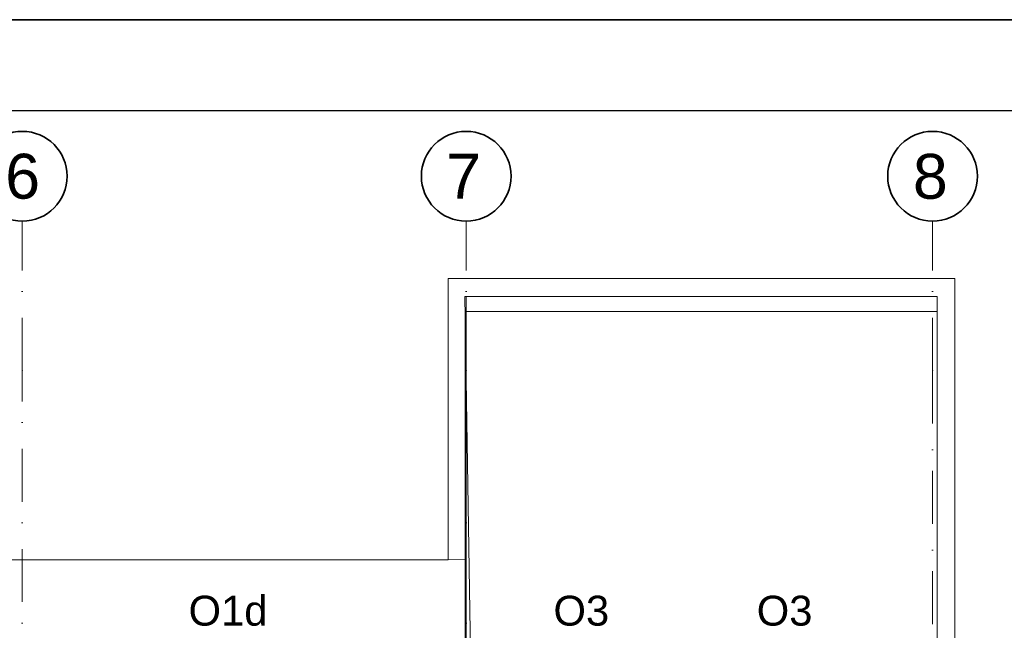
# Model space of a CAD drawing. Header units: millimetres. Extents: x -34676 to 172266, y 39940 to 476087.
# Tile 167 of 256: x 43953 to 50540, y 324596 to 328677. Entities that reach past the tile are written whole.
import ezdxf

# ---------------------------------------------------------------- set-up
doc = ezdxf.new("R2010")
doc.units = ezdxf.units.MM
doc.header["$MEASUREMENT"] = 0
doc.linetypes.add('Kropki i Kreski', pattern=[6.702778, 3.527778, -1.763889, 0, -1.411111])
for name, color, linetype in [('#podkład', 252, 'Continuous'), ('_TABELA', 7, 'Continuous'), ('Konstrukcja - Dach', 7, 'Continuous'), ('Konstrukcja - Siatka mod', 7, 'Continuous'), ('Konstrukcja - Ściany działowe', 7, 'Continuous'), ('z JAN', 7, 'Continuous'), ('Znaczniki okien Archicada', 7, 'Continuous')]:
    doc.layers.add(name, color=color, linetype=linetype)
doc.styles.add('MtXpl_Arial', font='arial.ttf', dxfattribs={"height": 0.2})
doc.styles.add('STYL_AUTOMATYCZNY_1', font='arial.ttf')
pattern_1 = [(45, (-208051.03, 604918.21), (-127.27922, 127.27922), [])]
pattern_2 = [(0, (-208051.03, 604918.21), (0, 75), [0, -75])]

# ---------------------------------------------------------------- blocks, each defined once
blk = doc.blocks.new('ILHKGJHF')
at = {"layer": 'Konstrukcja - Dach', "color": 252, "linetype": 'Continuous', "lineweight": 13, "ltscale": 100}
for p, q in [((46547.6, 332193), (49697.6, 332193)), ((46547.6, 328890.5), (46547.6, 332193)), ((49697.6, 332193), (49697.6, 328890.5)), ((46541.3, 332093), (49697.6, 332093)), ((46541.3, 328790.5), (46541.3, 332093)), ((49697.6, 332093), (49697.6, 328790.5)), ((22498, 330450.5), (46547.6, 330431.3)), ((46547.6, 330431.3), (46547.6, 328890.5))]:
    blk.add_line(p, q, dxfattribs=at)
at = {"layer": 'Konstrukcja - Siatka mod', "color": 252, "linetype": 'Kropki i Kreski', "lineweight": 13, "ltscale": 100}
for p, q in [((43577.6, 331696.4), (43577.6, 332696.4)), ((46547.6, 331696.4), (46547.6, 332696.4)), ((49667.6, 331696.4), (49667.6, 332696.4)), ((43577.6, 314731.6), (43577.6, 331696.4)), ((46547.6, 314731.6), (46547.6, 331696.4)), ((49667.6, 331696.4), (49667.6, 314731.6))]:
    blk.add_line(p, q, dxfattribs=at)
at = {"layer": 'Konstrukcja - Siatka mod', "color": 252, "linetype": 'Continuous', "lineweight": 35, "ltscale": 100}
for centre in [(43577.6, 332996.4), (46547.6, 332996.4), (49667.6, 332996.4)]:
    blk.add_circle(centre, 300, dxfattribs=at)
at = {"layer": 'Konstrukcja - Siatka mod', "color": 252, "linetype": 'Kropki i Kreski', "lineweight": 13, "ltscale": 100}
for p in [(43577.6, 331696.4), (43577.6, 331696.4), (46547.6, 331696.4), (46547.6, 331696.4), (49667.6, 331696.4), (49667.6, 331696.4)]:
    blk.add_point(p, dxfattribs=at)
at = {"layer": 'z JAN', "color": 252, "linetype": 'Continuous', "lineweight": 13, "ltscale": 100}
for p, q in [((46427.6, 330431.4), (46427.6, 332313)), ((46427.6, 332313), (49817.6, 332313)), ((49817.6, 332313), (49817.6, 328890.5)), ((46587.5, 329010.5), (46539.3, 332193)), ((46539.3, 332193), (49697.6, 332193)), ((49697.6, 332193), (49697.6, 329010.5)), ((22498, 330431.4), (46427.6, 330431.4))]:
    blk.add_line(p, q, dxfattribs=at)
at = {"layer": 'Konstrukcja - Siatka mod', "color": 252, "linetype": 'Continuous', "lineweight": 13, "style": 'MtXpl_Arial'}
for s, p in [('7', (46413.4, 332846.4)), ('8', (49536.1, 332845.8))]:
    blk.add_text(s, height=300, dxfattribs=at).set_placement(p)
at = {"layer": 'Konstrukcja - Siatka mod', "color": 252, "linetype": 'Continuous', "lineweight": 13, "insert": (43463.2, 333146.4), "char_height": 300, "attachment_point": 1, "style": 'STYL_AUTOMATYCZNY_1'}
blk.add_mtext('\\A1;{\\pql;\\pt0;\\fArial|b0|i0|c238|p0;\\W1.000000;6}', dxfattribs=at)
at = {"layer": 'Znaczniki okien Archicada', "color": 252, "linetype": 'Continuous', "lineweight": 15, "style": 'MtXpl_Arial'}
for s, p in [('O1d', (44689.9, 329992.2)), ('O3', (47131.2, 329992.1)), ('O3', (48491.2, 329992.1))]:
    blk.add_text(s, height=200, dxfattribs=at).set_placement(p)

msp = doc.modelspace()

# ---------------------------------------------------------------- hatches: boundary and pattern name
at = {"layer": 'Konstrukcja - Ściany działowe', "linetype": 'Continuous', "lineweight": 13}
h = msp.add_hatch(dxfattribs=at)
h.set_pattern_fill('Bloczki_ceramiczne_0003', style=0, pattern_type=2)
h.set_pattern_definition(pattern_1)
h.paths.add_polyline_path([(48047.6, 328590.5), (48027.6, 328590.5), (48027.6, 328587.1), (48047.6, 328587.1)])
h = msp.add_hatch(dxfattribs=at)
h.set_pattern_fill('Bloczki_ceramiczne_0003', style=0, pattern_type=2)
h.set_pattern_definition(pattern_1)
h.paths.add_polyline_path([(48027.6, 327670.3), (48027.6, 327645.6), (48047.6, 327645.6), (48047.6, 327670.3)])
h = msp.add_hatch(dxfattribs=at)
h.set_pattern_fill('Bloczki_ceramiczne_0003', style=0, pattern_type=2)
h.set_pattern_definition(pattern_1)
h.paths.add_polyline_path([(48047.6, 326770.1), (48027.6, 326750.1), (48047.6, 326750.1)])
h = msp.add_hatch(dxfattribs=at)
h.set_pattern_fill('Bloczki_ceramiczne_0003', style=0, pattern_type=2)
h.set_pattern_definition(pattern_1)
h.paths.add_polyline_path([(49317.6, 326770.1), (49167.6, 326770.1), (49167.6, 326750.1), (49317.6, 326750.1)])
h = msp.add_hatch(dxfattribs=at)
h.set_pattern_fill('Gips_0003', style=0, pattern_type=2)
h.set_pattern_definition(pattern_2)
h.paths.add_polyline_path([(46697.6, 325575.5), (46697.6, 325550.5), (46728.6, 325550.5), (46728.6, 325575.5)])
h = msp.add_hatch(dxfattribs=at)
h.set_pattern_fill('Gips_0003', style=0, pattern_type=2)
h.set_pattern_definition(pattern_2)
h.paths.add_polyline_path([(47708.6, 325575.5), (47708.6, 325550.5), (49147.6, 325550.5), (49147.6, 325575.5)])
h = msp.add_hatch(dxfattribs=at)
h.set_pattern_fill('Bloczki_ceramiczne_0003', style=0, pattern_type=2)
h.set_pattern_definition(pattern_1)
h.paths.add_polyline_path([(49147.6, 325550.5), (49167.6, 325550.5), (49167.6, 325575.5), (49147.6, 325575.5)])
h = msp.add_hatch(dxfattribs=at)
h.set_pattern_fill('Gips_0003', style=0, pattern_type=2)
h.set_pattern_definition(pattern_2)
h.paths.add_polyline_path([(49167.6, 325550.5), (49316.5, 325550.5), (49316.5, 325575.5), (49167.6, 325575.5)])
h = msp.add_hatch(dxfattribs=at)
h.set_pattern_fill('Izolacja_miękka_0003', style=0, pattern_type=2)
h.set_pattern_definition([(60, (-208051.03, 604918.21), (-129.90381, 75), []), (120, (-208051.03, 604918.21), (129.90381, 75), [])])
h.paths.add_polyline_path([(46697.6, 325550.5), (46697.6, 325450.5), (46728.6, 325450.5), (46728.6, 325550.5)])
h = msp.add_hatch(dxfattribs=at)
h.set_pattern_fill('Gips_0003', style=0, pattern_type=2)
h.set_pattern_definition(pattern_2)
h.paths.add_polyline_path([(46697.6, 325450.5), (46697.6, 325425.5), (46728.6, 325425.5), (46728.6, 325450.5)])
h = msp.add_hatch(dxfattribs=at)
h.set_pattern_fill('Gips_0003', style=0, pattern_type=2)
h.set_pattern_definition(pattern_2)
h.paths.add_polyline_path([(47708.6, 325450.5), (47708.6, 325425.5), (49147.6, 325425.5), (49147.6, 325450.5)])
h = msp.add_hatch(dxfattribs=at)
h.set_pattern_fill('Bloczki_ceramiczne_0003', style=0, pattern_type=2)
h.set_pattern_definition(pattern_1)
h.paths.add_polyline_path([(49147.6, 325425.5), (49167.6, 325425.5), (49167.6, 325450.5), (49147.6, 325450.5)])
h = msp.add_hatch(dxfattribs=at)
h.set_pattern_fill('Gips_0003', style=0, pattern_type=2)
h.set_pattern_definition(pattern_2)
h.paths.add_polyline_path([(49167.6, 325425.5), (49316.5, 325425.5), (49316.5, 325450.5), (49167.6, 325450.5)])

# ---------------------------------------------------------------- linework, layer by layer
at = {"layer": '_TABELA', "color": 7}
msp.add_lwpolyline([(14869.3, 328677.4), (56869.3, 328677.4), (14869.3, 328677.4), (14869.3, 298977.4), (56869.3, 298977.4), (56869.3, 328677.4)], dxfattribs=at)
msp.add_lwpolyline([(56269.3, 328067.4), (17369.3, 328067.4), (17369.3, 299587.4), (56269.3, 299587.4)], close=True, dxfattribs=at)

# ---------------------------------------------------------------- block references
at = {"layer": '#podkład'}
msp.add_blockref('ILHKGJHF', (392.7, -5365.3), dxfattribs=at)

doc.saveas('drawing.dxf')
